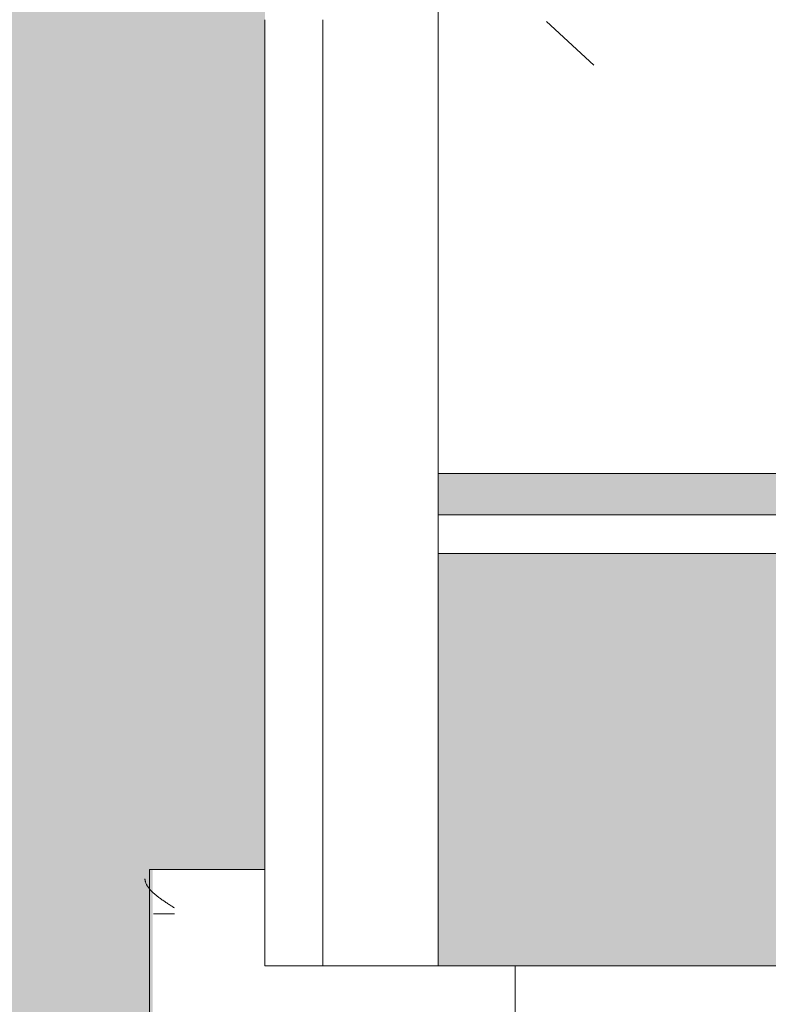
# Model space of a CAD drawing. Header units: millimetres. Extents: x 5980700 to 6194397, y -12939 to 2351883.
# Tile 25 of 124: x 6023785 to 6023979, y 1094 to 1350. Entities that reach past the tile are written whole.
import ezdxf

# ---------------------------------------------------------------- set-up
doc = ezdxf.new("R2010")
doc.units = ezdxf.units.MM
for name, color, linetype, lineweight in [('A-FLOR-PATT', 8, 'Continuous', 18), ('A-GLAZ', 151, 'Continuous', 9), ('A-GLAZ-SILL', 1, 'Continuous', 9), ('A-WALL', 113, 'Continuous', 18), ('A-WALL-PATT', 111, 'Continuous', 25), ('S-COLS', 52, 'Continuous', 9)]:
    doc.layers.add(name, color=color, linetype=linetype, lineweight=lineweight)

# ---------------------------------------------------------------- blocks, each defined once
blk = doc.blocks.new('FX-HRT-JANELA_CORRER-4FLS - 270x190cm-4FLS-ALU-3_0cmFolha 5-V61-PLANTA DE CAIMENTO DE PISOS - TÉRREO')
at = {"layer": 'A-GLAZ', "color": 130}
for p, q in [((1349.999999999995, 12.49999999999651), (1329.999999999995, 12.49999999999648)), ((1349.999999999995, -77.49999999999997), (1349.999999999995, 12.49999999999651))]:
    blk.add_line(p, q, dxfattribs=at)
blk = doc.blocks.new('FP_63-PLANTA DE CAIMENTO DE PISOS - TÉRREO')
at = {"layer": 'A-GLAZ-SILL', "color": 90, "lineweight": 5}
blk.add_line((1374.999999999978, 107.4999999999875), (-1375.000000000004, 107.4999999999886), dxfattribs=at)
at = {"layer": 'A-GLAZ-SILL', "lineweight": 5}
for p, q in [((1369.848552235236, 107.4019505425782), (1369.706562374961, 107.2766142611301)), ((1369.990542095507, 107.5218630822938), (1369.848552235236, 107.4019505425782)), ((1370.132531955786, 107.6362504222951), (1369.990542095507, 107.5218630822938)), ((1370.274521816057, 107.7450157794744), (1370.132531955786, 107.6362504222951)), ((1370.416511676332, 107.8480671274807), (1370.274521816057, 107.7450157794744)), ((1370.558501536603, 107.9453172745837), (1370.416511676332, 107.8480671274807)), ((1370.700491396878, 108.0366839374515), (1370.558501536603, 107.9453172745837)), ((1370.842481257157, 108.1220898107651), (1370.700491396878, 108.0366839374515)), ((1370.984471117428, 108.2014626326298), (1370.842481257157, 108.1220898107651)), ((1371.126460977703, 108.2747352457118), (1370.984471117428, 108.2014626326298)), ((1371.268450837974, 108.3418456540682), (1371.126460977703, 108.2747352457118)), ((1371.410440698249, 108.4027370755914), (1371.268450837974, 108.3418456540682)), ((1371.552430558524, 108.4573579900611), (1371.410440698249, 108.4027370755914)), ((1371.694420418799, 108.5056621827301), (1371.552430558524, 108.4573579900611)), ((1371.836410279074, 108.5476087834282), (1371.694420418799, 108.5056621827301)), ((1371.978400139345, 108.5831623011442), (1371.836410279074, 108.5476087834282)), ((1372.12038999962, 108.6122926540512), (1371.978400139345, 108.5831623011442)), ((1372.262379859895, 108.6349751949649), (1372.12038999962, 108.6122926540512)), ((1372.40436972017, 108.6511907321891), (1372.262379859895, 108.6349751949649)), ((1372.546359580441, 108.6609255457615), (1372.40436972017, 108.6511907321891)), ((1363.441794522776, 100.9916647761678), (1363.44179452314, 106.4169462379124)), ((1367.576714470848, 104.8279180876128), (1367.434724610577, 104.6330392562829)), ((1367.718704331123, 105.0195510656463), (1367.576714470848, 104.8279180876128)), ((1367.860694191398, 105.2077760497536), (1367.718704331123, 105.0195510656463)), ((1368.002684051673, 105.3924337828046), (1367.860694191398, 105.2077760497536)), ((1368.144673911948, 105.5733680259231), (1368.002684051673, 105.3924337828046)), ((1368.286663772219, 105.7504256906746), (1368.144673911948, 105.5733680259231)), ((1368.428653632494, 105.9234569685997), (1368.286663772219, 105.7504256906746)), ((1368.570643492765, 106.0923154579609), (1368.428653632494, 105.9234569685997)), ((1368.712633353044, 106.2568582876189), (1368.570643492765, 106.0923154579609)), ((1368.854623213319, 106.4169462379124), (1368.712633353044, 106.2568582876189)), ((1368.99661307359, 106.5724438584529), (1368.854623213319, 106.4169462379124)), ((1369.138602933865, 106.7232195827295), (1368.99661307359, 106.5724438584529)), ((1369.280592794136, 106.8691458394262), (1369.138602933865, 106.7232195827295)), ((1369.422582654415, 107.0100991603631), (1369.280592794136, 106.8691458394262)), ((1369.564572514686, 107.1459602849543), (1369.422582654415, 107.0100991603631)), ((1369.706562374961, 107.2766142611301), (1369.564572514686, 107.1459602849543)), ((1365.87283614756, 102.3239815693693), (1365.730846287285, 102.1036554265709)), ((1366.014826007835, 102.54318043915), (1365.87283614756, 102.3239815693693)), ((1366.15681586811, 102.7610665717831), (1366.014826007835, 102.54318043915)), ((1366.298805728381, 102.9774556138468), (1366.15681586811, 102.7610665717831)), ((1366.440795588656, 103.19216447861), (1366.298805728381, 102.9774556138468)), ((1366.582785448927, 103.405011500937), (1366.440795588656, 103.19216447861)), ((1366.724775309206, 103.6158165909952), (1366.582785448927, 103.405011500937)), ((1366.866765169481, 103.8244013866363), (1366.724775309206, 103.6158165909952)), ((1367.008755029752, 104.0305894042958), (1366.866765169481, 103.8244013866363)), ((1367.150744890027, 104.2342061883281), (1367.008755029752, 104.0305894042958)), ((1367.292734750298, 104.4350794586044), (1367.150744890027, 104.2342061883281)), ((1367.434724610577, 104.6330392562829), (1367.292734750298, 104.4350794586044)), ((1365.162886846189, 101.2148174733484), (1365.020896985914, 100.9916647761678)), ((1365.30487670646, 101.4377813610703), (1365.162886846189, 101.2148174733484)), ((1365.446866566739, 101.6603677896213), (1365.30487670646, 101.4377813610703)), ((1365.58885642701, 101.8823884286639), (1365.446866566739, 101.6603677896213)), ((1365.730846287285, 102.1036554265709), (1365.58885642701, 101.8823884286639))]:
    blk.add_line(p, q, dxfattribs=at)
blk = doc.blocks.new('CC_PEITORIL - PEITORIL-V62-PLANTA DE CAIMENTO DE PISOS - TÉRREO')
at = {"layer": 'A-GLAZ-SILL', "lineweight": 5}
h = blk.add_hatch(dxfattribs=at)
h.set_pattern_fill('FP_84', color=256, style=0, pattern_type=2)
h.set_pattern_definition([(270, (245.842, -16549.116), (101.6, -406.4), [33.528, -271.272, 33.528, -271.272, -1625.6]), (270, (245.842, -16549.116), (101.6, -406.4), [-609.6, 33.528, -576.072, 33.528, -271.272, -711.2]), (270, (245.842, -16549.116), (101.6, -406.4), [-1524, 33.528, -169.672, 33.528, -474.472]), (29.99999999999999, (296.642, -16701.516), (301.1527240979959, 291.1881810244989), [33.528, -271.272, 33.528, -271.272, -1625.6]), (29.99999999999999, (296.642, -16701.516), (301.1527240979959, 291.1881810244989), [-609.6, 33.528, -576.072, 33.528, -271.272, -711.2]), (29.99999999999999, (296.642, -16701.516), (301.1527240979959, 291.1881810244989), [-1524, 33.528, -169.672, 33.528, -474.472]), (150, (499.842, -16752.316), (-402.7527240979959, 115.211818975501), [33.528, -271.272, 33.528, -271.272, -1625.6]), (150, (499.842, -16752.316), (-402.7527240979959, 115.211818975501), [-609.6, 33.528, -576.072, 33.528, -271.272, -711.2]), (150, (499.842, -16752.316), (-402.7527240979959, 115.211818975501), [-1524, 33.528, -169.672, 33.528, -474.472])])
h.paths.add_polyline_path([(-1375.000000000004, 77.50000000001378), (-1350.000000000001, 77.50000000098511), (-1350.000000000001, 12.50000000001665), (1349.999999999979, 12.50000000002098), (1349.999999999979, 77.50000000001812), (1374.999999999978, 77.50000000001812), (1374.999999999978, 100.9916647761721), (-1375.000000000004, 100.9916647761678)])
h = blk.add_hatch(dxfattribs=at)
h.set_pattern_fill('FP_85', color=256, style=0, pattern_type=2)
h.set_pattern_definition([(126.87, (1833.342, -17184.116), (3175.008507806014, -4762.494328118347), [793.75, -7143.75]), (116.565, (1357.092, -18136.616), (-1587.499067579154, 1587.501456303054), [1774.879, -1774.879]), (108.435, (563.342, -18136.616), (-1587.502903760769, 3174.997452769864), [1004.024, -4016.092])])
h.paths.add_polyline_path([(-1375.000000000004, 77.50000000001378), (-1350.000000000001, 77.50000000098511), (-1350.000000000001, 12.50000000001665), (1349.999999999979, 12.50000000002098), (1349.999999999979, 77.50000000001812), (1374.999999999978, 77.50000000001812), (1374.999999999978, 100.9916647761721), (-1375.000000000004, 100.9916647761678)])
at = {"layer": 'A-GLAZ-SILL', "color": 90, "lineweight": 5}
for p, q in [((1374.999999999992, 107.4999999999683), (1374.999999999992, 100.991664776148)), ((1374.999999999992, 77.50000000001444), (1374.999999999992, 100.9916647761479))]:
    blk.add_line(p, q, dxfattribs=at)
at = {"layer": 'A-GLAZ', "color": 90, "lineweight": 5}
blk.add_blockref('FP_63-PLANTA DE CAIMENTO DE PISOS - TÉRREO', (0, 0), dxfattribs=at)
blk = doc.blocks.new('FX-PNC-PILAR-TP2 - FX-PNC-PILAR-TP01-4296264-PLANTA DE CAIMENTO DE PISOS - TÉRREO')
at = {"layer": 'A-WALL-PATT', "lineweight": 5}
h = blk.add_hatch(dxfattribs=at)
h.set_pattern_fill('FP_108', color=135, style=0, pattern_type=2)
h.set_pattern_definition([(49.99999999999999, (2e-05, -3e-05), (364.3679291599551, -31.87829433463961), [38.1, -419.1]), (355, (2e-05, -3e-05), (-70.48585119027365, 382.1133031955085), [30.48, -335.28]), (100.451, (30.364, -2.657), (293.8850033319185, 350.2333756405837), [32.38, -356.18]), (46.184, (2e-05, 101.6), (542.1584806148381, -84.08582678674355), [57.15, -628.65]), (96.636, (45.18, 94.59299999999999), (474.8048986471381, 494.8554198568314), [48.57, -534.27]), (351.184, (2e-05, 101.6), (474.8101998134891, 494.8500824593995), [45.72, -502.92]), (21, (50.8, 76.2), (303.2284677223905, -204.530461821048), [38.1, -419.1]), (326, (50.8, 76.2), (123.6038908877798, 368.3760440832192), [30.48, -335.28]), (71.45100000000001, (76.069, 59.15600000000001), (426.8341253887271, 163.8427355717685), [32.38, -356.18]), (37.50000000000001, (2e-05, -3e-05), (6.176645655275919, 169.1101515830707), [16.764, -314.452, 16.764, -323.596, -336.55]), (37.50000000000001, (2e-05, -3e-05), (6.176645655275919, 169.1101515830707), [-671.576, 16.764, -319.786]), (7.499999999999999, (2e-05, -3e-05), (133.63887623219, 200.3614940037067), [16.764, -177.292, 16.764, -306.832, -128.27]), (7.499999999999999, (2e-05, -3e-05), (133.63887623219, 200.3614940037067), [-517.6519999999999, 16.764, -111.506]), (327.5, (-113.284, -3e-05), (271.1818188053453, -11.45836264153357), [16.764, -110.236, 16.764, -379.476, -525.78]), (327.5, (-113.284, -3e-05), (271.1818188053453, -11.45836264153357), [-523.24, 16.764, -509.016]), (317.5, (-164.084, -3e-05), (296.2585102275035, 50.85284694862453), [16.764, -148.336, 16.764, -246.38, -373.38]), (317.5, (-164.084, -3e-05), (296.2585102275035, 50.85284694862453), [-428.244, 16.764, -356.616])])
h.paths.add_polyline_path([(-16456.61587018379, 1211.158178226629), (-16315.61664668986, 1211.158178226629), (-16315.61664668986, 1477.158178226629), (-16581.61301173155, 1477.150365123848), (-16581.61301173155, 1467.158178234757), (-16325.61664668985, 1467.158178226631), (-16325.61664668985, 1456.45817822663), (-16437.56664668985, 1456.45817822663), (-16445.13268924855, 1453.324220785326), (-16448.26664668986, 1445.758178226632), (-16448.26664668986, 1242.558178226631), (-16445.13268924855, 1234.992135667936), (-16437.56664668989, 1231.858178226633), (-16325.61664668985, 1231.858178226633), (-16325.61664668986, 1221.158178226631), (-16581.61301173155, 1221.158178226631), (-16581.61301173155, 1211.158178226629), (-16460.28390427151, 1211.158178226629)])
h.paths.add_polyline_path([(-16469.66301173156, 1231.858178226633), (-16462.09590451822, 1234.994705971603), (-16458.96301173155, 1242.558178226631), (-16458.96664668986, 1445.766953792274), (-16462.10060413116, 1453.324220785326), (-16471.61587018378, 1456.45817822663), (-16581.61301173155, 1456.45817822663), (-16581.61301173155, 1231.858178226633), (-16491.61587018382, 1231.858178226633)])
at = {"layer": 'A-WALL', "color": 130, "lineweight": 9}
for p, q in [((-16581.61301173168, 1456.458178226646), (-16581.61301173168, 1231.858178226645)), ((-16581.61301173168, 1231.858178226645), (-16469.66301173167, 1231.858178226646)), ((-16462.2535164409, 1221.158178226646), (-16581.61301173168, 1221.158178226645)), ((-16581.61301173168, 1221.158178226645), (-16581.61301173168, 1211.158178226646)), ((-16581.61301173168, 1211.158178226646), (-16460.28390427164, 1211.158178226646))]:
    blk.add_line(p, q, dxfattribs=at)
blk = doc.blocks.new('BE-PMSa-MOD-ARQ-CONEXAODOFUTURO-EX-000-R_rvt-1-PLANTA DE CAIMENTO DE PISOS - TÉRREO')
at = {"layer": 'A-FLOR-PATT', "lineweight": 5}
h = blk.add_hatch(dxfattribs=at)
h.set_pattern_fill('FP_2', color=135, style=0, pattern_type=2)
h.set_pattern_definition([(0, (0, 0), (812.8, 203.2), [33.528, -576.072, 33.528, -576.072, -3251.2]), (0, (0, 0), (812.8, 203.2), [-1219.2, 33.528, -1185.672, 33.528, -576.072, -1422.4]), (0, (0, 0), (812.8, 203.2), [-3048, 33.528, -372.872, 33.528, -982.472]), (120, (304.8, 101.6), (-582.3763620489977, 602.3054481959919), [33.52799999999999, -576.0719999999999, 33.52799999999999, -576.0719999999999, -3251.199999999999]), (120, (304.8, 101.6), (-582.3763620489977, 602.3054481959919), [-1219.2, 33.52799999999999, -1185.672, 33.52799999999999, -576.0719999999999, -1422.4]), (120, (304.8, 101.6), (-582.3763620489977, 602.3054481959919), [-3048, 33.52799999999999, -372.8719999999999, 33.52799999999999, -982.4719999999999]), (240, (406.4, 508), (-230.4236379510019, -805.5054481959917), [33.528, -576.072, 33.528, -576.072, -3251.2]), (240, (406.4, 508), (-230.4236379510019, -805.5054481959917), [-1219.2, 33.528, -1185.672, 33.528, -576.072, -1422.4]), (240, (406.4, 508), (-230.4236379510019, -805.5054481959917), [-3048, 33.528, -372.872, 33.528, -982.472])])
h.paths.add_polyline_path([(13153.13200708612, -10125.84100563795), (14705.38782324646, -10125.84100563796), (14705.38782324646, -9779.8857164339), (14699.38782324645, -9779.8857164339), (14699.38782324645, -9763.237570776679), (14681.68558745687, -9763.757413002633), (14670.96395493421, -9768.482704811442), (14665.88782324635, -9780.73757077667), (14665.88782324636, -9856.278958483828), (14670.73620676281, -9865.0681674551), (14677.45883342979, -9868.493127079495), (14678.38782324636, -9869.242380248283), (14678.38782324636, -9881.040871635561), (14674.1436913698, -9882.10035906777), (14663.09686027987, -9878.012306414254), (14654.48340806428, -9869.156476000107), (14652.0250349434, -9859.981702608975), (14651.89263271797, -9855.73757077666), (14650.88782324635, -9855.73757077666), (14651.89263271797, -9780.73757077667), (14653.73085252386, -9770.127241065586), (14655.24199762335, -9764.487570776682), (14667.13782324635, -9752.591745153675), (14683.38782324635, -9748.23757077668), (14699.38782324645, -9748.23757077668), (14699.38782324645, -9731.589425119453), (14705.38782324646, -9731.589425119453), (14705.38782324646, -9705.737570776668), (14755.38782324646, -9705.737570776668), (14755.38782324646, -9754.737570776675), (14795.38782324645, -9754.737570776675), (14796.02424042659, -9756.737570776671), (14812.38782324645, -9756.737570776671), (14811.36426821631, -9815.737570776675), (14810.34779546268, -9815.737570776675), (14811.47778338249, -9818.171971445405), (14811.43015556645, -9819.291362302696), (14811.44856252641, -9820.918341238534), (14827.38782324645, -9827.197475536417), (14827.38782324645, -10125.84100563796), (21231.38515489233, -10125.84100563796), (21231.38515489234, 5919.158994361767), (12003.88515489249, 5918.472013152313), (12003.8851548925, 5447.158205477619), (12268.88333741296, 5447.158205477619), (12268.88333741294, 4674.158994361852), (15653.88333741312, 4674.158994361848), (15653.88333741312, 5447.158205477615), (15923.88333741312, 5447.15820547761), (15923.88333741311, 4674.158994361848), (19999.38682609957, 4674.158994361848), (19999.38682609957, 5447.158205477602), (20269.38682609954, 5447.158205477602), (20269.38682609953, 4280.731645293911), (20299.38682609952, 4280.731645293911), (20298.51487451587, 1530.731645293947), (20269.38682609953, 1530.731645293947), (20269.38682609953, 1143.558994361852), (20299.38682609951, 1143.558994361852), (20298.51487451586, -1606.441005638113), (20269.38682609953, -1606.441005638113), (20269.38682609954, -2040.191005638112), (20299.38682609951, -2040.191005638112), (20298.51487451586, -4790.191005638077), (20269.38682609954, -4790.191005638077), (20269.38682609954, -5273.941005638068), (20299.38682609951, -5273.941005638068), (20298.51487451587, -8023.941005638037), (20269.38682609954, -8023.941005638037), (20269.38682609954, -9308.841005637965), (19999.38682609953, -9308.841005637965), (19999.38682609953, -8513.841794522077), (19913.38333741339, -8513.841794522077), (19913.38333741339, -8347.825683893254), (19635.38599049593, -8347.825683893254), (19635.38599049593, -8377.825683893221), (16285.38599049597, -8376.953732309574), (16285.38599049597, -8347.825683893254), (15971.88333741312, -8347.825683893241), (15971.88333741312, -8513.84179452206), (15921.38515489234, -8513.84179452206), (15921.38515489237, -9312.594001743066), (15651.38515489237, -9312.594001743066), (15651.3851548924, -8513.84179452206), (15603.38515489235, -8513.841794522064), (15603.38515489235, -8377.825683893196), (12316.88333741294, -8377.82568389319), (12316.88333741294, -8513.841794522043), (12268.88333741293, -8513.841794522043), (12268.88333741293, -9312.59400174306), (11998.88333741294, -9312.59400174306), (11998.88333741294, -8513.841794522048), (11950.88333741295, -8513.841794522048), (11950.88333741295, -8347.825683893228), (11867.63333741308, -8347.825683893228), (11867.63333741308, -8377.82568389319), (8517.633337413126, -8376.953732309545), (8517.633337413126, -8347.825683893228), (8434.383337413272, -8347.825683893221), (8434.383337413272, -8468.841794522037), (8419.38333741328, -8468.841794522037), (8419.38333741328, -8498.841794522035), (8434.383337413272, -8498.841794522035), (8434.383337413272, -8513.841794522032), (8386.383337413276, -8513.841794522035), (8386.383337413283, -9312.594001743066), (8116.383337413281, -9312.594001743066), (8116.383337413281, -9125.841005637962), (2121.38333741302, -9125.841005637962), (2121.38333741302, -9312.594001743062), (1851.383337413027, -9312.594001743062), (1851.383337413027, -9125.841005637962), (-4143.616662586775, -9125.841005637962), (-4143.616662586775, -9312.594001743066), (-4413.616662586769, -9312.594001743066), (-4413.616662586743, -8513.841794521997), (-4461.61666258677, -8513.841794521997), (-4461.61666258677, -8498.841794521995), (-4446.616662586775, -8498.841794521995), (-4446.616662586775, -8468.841794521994), (-4461.61666258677, -8468.841794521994), (-4461.61666258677, -8347.825683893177), (-4547.366662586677, -8347.825683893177), (-4547.366662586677, -8377.825683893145), (-7897.36666258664, -8376.953732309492), (-7897.36666258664, -8347.825683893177), (-7983.116662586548, -8347.825683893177), (-7983.116662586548, -8513.841794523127), (-8031.114845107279, -8513.841794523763), (-8031.114845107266, -9308.841005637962), (-8301.114845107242, -9308.841005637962), (-8301.114845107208, -8513.84179452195), (-8349.116662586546, -8513.841794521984), (-8349.116662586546, -8347.825683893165), (-8354.864845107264, -8347.825683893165), (-8354.864845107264, -8377.825683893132), (-11704.86484510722, -8376.953732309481), (-11704.86484510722, -8347.825683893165), (-11710.61666258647, -8347.825683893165), (-11710.61666258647, -8513.841794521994), (-11758.61484510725, -8513.841794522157), (-11758.61484510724, -9308.841005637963), (-12028.61484510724, -9308.841005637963), (-12028.61484510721, -8513.841794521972), (-12076.61666258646, -8513.841794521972), (-12076.61666258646, -8347.825683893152), (-12498.61666258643, -8347.825683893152), (-12498.61666258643, -8377.82568389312), (-15848.61666258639, -8376.953732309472), (-15848.61666258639, -8347.825683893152), (-16270.61666258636, -8347.82568389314), (-16270.61666258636, -8513.841794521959), (-16356.6158860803, -8513.84179452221), (-16356.61588608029, -9308.841005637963), (-16626.61588608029, -9308.841005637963), (-16626.61588608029, -7987.079408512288), (-16656.61588608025, -7987.079408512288), (-16655.74393449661, -5237.079408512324), (-16626.61588608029, -5237.079408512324), (-16626.61588608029, -4803.341005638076), (-16656.61588608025, -4803.341005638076), (-16655.7439344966, -2053.341005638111), (-16626.61588608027, -2053.341005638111), (-16626.61588608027, -1620.841794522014), (-16656.61588608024, -1620.841794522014), (-16655.74393449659, 1129.158205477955), (-16626.61588608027, 1129.158205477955), (-16626.61588608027, 1534.158205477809), (-16656.61588608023, 1534.158205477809), (-16655.74393449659, 4284.158205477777), (-16626.61588608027, 4284.158205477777), (-16626.61588608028, 5479.158994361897), (-16356.61588608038, 5479.158994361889), (-16356.61588608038, 4674.158994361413), (-12028.61666258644, 4674.158994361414), (-12028.61666258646, 5447.158205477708), (-11733.61666258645, 5446.941285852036), (-11733.61666258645, 4674.158994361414), (-8301.114845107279, 4674.158994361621), (-8301.114845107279, 5447.158205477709), (-8031.114845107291, 5447.158205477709), (-8031.114845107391, 5919.158994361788), (-17588.61484510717, 5919.158994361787), (-17588.6148451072, -10125.84100563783), (8442.166919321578, -10125.84100563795)])
h.paths.add_polyline_path([(14664.88301377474, -9780.73757077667), (14665.63226694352, -9779.779781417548), (14664.44050548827, -9775.73581322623)])
h.paths.add_polyline_path([(-16089.6590788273, -8758.10531785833), (-16115.54098333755, -8754.697900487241), (-16139.6590788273, -8744.707858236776), (-16160.36975694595, -8728.815995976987), (-16176.26161920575, -8708.105317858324), (-16186.2516614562, -8683.987222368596), (-16189.6590788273, -8658.105317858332), (-16186.2516614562, -8632.223413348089), (-16176.26161920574, -8608.105317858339), (-16160.36975694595, -8587.39463973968), (-16139.6590788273, -8571.502777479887), (-16115.54098333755, -8561.512735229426), (-16089.6590788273, -8558.105317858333), (-16063.77717431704, -8561.512735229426), (-16039.65907882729, -8571.502777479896), (-16018.94840070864, -8587.394639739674), (-16003.05653844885, -8608.105317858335), (-15993.06649619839, -8632.22341334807), (-15989.6590788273, -8658.105317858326), (-15993.06649619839, -8683.987222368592), (-16003.05653844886, -8708.10531785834), (-16018.94840070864, -8728.815995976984), (-16039.65907882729, -8744.707858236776), (-16063.77717431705, -8754.697900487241)])
h.paths.add_polyline_path([(19732.71217533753, -8754.668450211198), (19706.83027082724, -8751.260990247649), (19682.71217533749, -8741.270823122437), (19660.00862136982, -8722.781563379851), (19646.10963495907, -8704.667825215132), (19636.11959270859, -8680.54942825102), (19632.71217533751, -8648.664394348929), (19632.71217533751, -8622.782813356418), (19636.11959270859, -8596.901232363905), (19646.10963495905, -8572.783438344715), (19662.00149721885, -8552.073019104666), (19682.71217533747, -8536.181355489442), (19706.83027082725, -8526.191438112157), (19732.7121753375, -8522.784063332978), (19758.59407984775, -8526.191438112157), (19782.71217533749, -8536.181355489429), (19803.42285345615, -8552.073019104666), (19819.31471571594, -8572.783438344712), (19829.30475796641, -8596.901232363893), (19832.7121753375, -8628.39034617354), (19832.7121753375, -8654.66720021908), (19827.88084468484, -8683.987101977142), (19816.67739151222, -8708.104895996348), (19803.42285345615, -8725.378762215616), (19782.71217533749, -8741.27082312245), (19758.59407984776, -8751.260990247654)])
h.paths.add_polyline_path([(15648.38515489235, -8468.841794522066), (15650.88333741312, -8468.841794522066), (15650.88333741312, -8347.825683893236), (15648.38515489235, -8347.825683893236), (15648.38515489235, -8375.919436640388)])
h.paths.add_polyline_path([(-15957.766248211, 4689.65210732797), (-15964.016248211, 4691.326789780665), (-15966.60508297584, 4693.313272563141), (-15969.84032103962, 4698.916869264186), (-15969.84032103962, 4705.387345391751), (-15966.60508297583, 4710.990942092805), (-15961.00148627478, 4714.226180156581), (-15954.53101014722, 4714.226180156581), (-15948.92741344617, 4710.990942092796), (-15945.69217538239, 4705.387345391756), (-15945.69217538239, 4698.916869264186), (-15948.92741344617, 4693.313272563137), (-15954.53101014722, 4690.078034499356)])
h.paths.add_polyline_path([(19572.98503538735, 4699.192323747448), (19566.73503538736, 4700.867006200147), (19564.14620062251, 4702.853488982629), (19560.91096255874, 4708.45708568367), (19560.91096255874, 4714.927561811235), (19564.14620062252, 4720.531158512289), (19569.74979732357, 4723.766396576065), (19576.22027345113, 4723.766396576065), (19581.82387015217, 4720.53115851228), (19585.05910821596, 4714.927561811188), (19585.05910821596, 4708.457085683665), (19581.82387015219, 4702.853488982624), (19576.22027345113, 4699.618250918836)])
h.paths.add_polyline_path([(19732.7121753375, 4730.240264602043), (19706.83027082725, 4733.647681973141), (19682.7121753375, 4743.637724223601), (19662.00149721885, 4759.529586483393), (19646.10963495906, 4780.240264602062), (19636.11959270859, 4804.358360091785), (19632.71217533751, 4830.240264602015), (19636.11959270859, 4856.122169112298), (19646.10963495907, 4880.240264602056), (19662.00149721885, 4900.950942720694), (19682.7121753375, 4916.84280498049), (19706.83027082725, 4926.832847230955), (19732.7121753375, 4930.240264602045), (19758.59407984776, 4926.832847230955), (19782.71217533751, 4916.842804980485), (19803.42285345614, 4900.950942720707), (19819.31471571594, 4880.240264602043), (19829.30475796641, 4856.122169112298), (19832.7121753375, 4830.24026460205), (19829.30475796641, 4804.358360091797), (19819.31471571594, 4780.240264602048), (19803.42285345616, 4759.529586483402), (19782.71217533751, 4743.63772422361), (19758.59407984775, 4733.647681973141)])
h.paths.add_polyline_path([(-16089.6590788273, 4736.408178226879), (-16115.54098333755, 4739.815595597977), (-16139.6590788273, 4749.805637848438), (-16160.36975694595, 4765.697500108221), (-16176.26161920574, 4786.408178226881), (-16186.2516614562, 4810.526273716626), (-16189.6590788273, 4836.408178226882), (-16186.2516614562, 4862.29008273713), (-16176.26161920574, 4886.408178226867), (-16160.36975694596, 4907.118856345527), (-16139.6590788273, 4923.010718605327), (-16115.54098333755, 4933.000760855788), (-16089.6590788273, 4936.408178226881), (-16063.77717431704, 4933.000760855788), (-16039.6590788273, 4923.010718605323), (-16018.94840070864, 4907.118856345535), (-16003.05653844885, 4886.408178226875), (-15993.06649619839, 4862.29008273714), (-15989.6590788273, 4836.408178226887), (-15993.06649619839, 4810.526273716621), (-16003.05653844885, 4786.408178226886), (-16018.94840070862, 4765.697500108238), (-16039.6590788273, 4749.805637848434), (-16063.77717431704, 4739.815595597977)])
at = {"layer": 'A-WALL-PATT', "lineweight": 5}
h = blk.add_hatch(dxfattribs=at)
h.set_pattern_fill('FP_9', color=135, style=0, pattern_type=2)
h.set_pattern_definition([(49.99999999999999, (0, 0), (728.73650110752, -63.75582262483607), [76.2, -838.2]), (355, (0, 0), (-140.9716152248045, 764.2276025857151), [60.96, -670.56]), (100.451, (60.728, -5.313), (587.770006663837, 700.4667512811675), [64.76, -712.36]), (46.184, (0, 203.2), (1084.316239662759, -168.1709612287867), [114.3, -1257.3]), (96.636, (90.36, 189.186), (949.6099128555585, 989.7098464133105), [97.14, -1068.54]), (351.184, (0, 203.2), (949.620552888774, 989.7011531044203), [91.44, -1005.84]), (21, (101.6, 152.4), (606.4578690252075, -409.0605652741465), [76.2, -838.2]), (326, (101.6, 152.4), (247.208340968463, 736.752917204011), [60.96, -670.56]), (71.45100000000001, (152.138, 118.312), (853.6682507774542, 327.6854711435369), [64.76, -712.36]), (37.50000000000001, (0, 0), (12.35469342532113, 338.2201185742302), [33.528, -628.904, 33.528, -647.192, -673.1]), (37.50000000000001, (0, 0), (12.35469342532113, 338.2201185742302), [-1343.152, 33.528, -639.572]), (7.499999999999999, (0, 0), (267.2788744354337, 400.7221270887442), [33.528, -354.584, 33.528, -613.664, -256.54]), (7.499999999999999, (0, 0), (267.2788744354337, 400.7221270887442), [-1035.304, 33.528, -223.012]), (327.5, (-226.568, 0), (542.363331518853, -22.91534459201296), [33.528, -220.472, 33.528, -758.952, -1051.56]), (327.5, (-226.568, 0), (542.363331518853, -22.91534459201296), [-1046.48, 33.528, -1018.032]), (317.5, (-328.168, 0), (592.5169587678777, 101.7071067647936), [33.528, -296.672, 33.528, -492.76, -746.76]), (317.5, (-328.168, 0), (592.5169587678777, 101.7071067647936), [-856.488, 33.528, -713.232])])
h.paths.add_polyline_path([(-16626.61588608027, -1835.841005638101), (-16611.61588608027, -1835.046409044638), (-16611.61588608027, -1595.841794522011), (-16626.61588608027, -1595.841794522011), (-16626.61588608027, -1835.046409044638)])
h.paths.add_polyline_path([(-16626.61588608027, 1104.158205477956), (-16611.61588608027, 1104.158205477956), (-16611.61588608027, 1349.658913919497), (-16626.61588608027, 1349.658913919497), (-16626.61588608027, 1129.158205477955)])
h = blk.add_hatch(color=57, dxfattribs=at)
h.paths.add_polyline_path([(-16581.61302762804, -1702.84179452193), (-16491.6158860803, -1702.84179452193), (-16491.6158860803, -1595.841794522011), (-16581.61588608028, -1595.841794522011), (-16581.61460212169, -1643.904017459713)])
h.paths.add_polyline_path([(-16543.61484510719, 1104.158205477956), (-16491.6158860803, 1104.158205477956), (-16491.6158860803, 1211.158205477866), (-16581.61588608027, 1211.158205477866), (-16581.61588608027, 1104.158205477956), (-16561.61588608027, 1104.158205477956)])
at = {"layer": 'S-COLS', "lineweight": 5}
blk.add_hatch(color=256, dxfattribs=at).paths.add_polyline_path([(-16543.61484510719, 1221.158205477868), (-16325.61666258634, 1221.158205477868), (-16325.61666258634, 1231.85820547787), (-16437.56666258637, 1231.85820547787), (-16445.13270514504, 1234.992162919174), (-16448.26666258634, 1242.558205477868), (-16448.26666258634, 1445.758205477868), (-16445.13270514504, 1453.324248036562), (-16437.56666258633, 1456.458205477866), (-16325.61666258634, 1456.458205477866), (-16325.61666258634, 1467.158205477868), (-16581.61607243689, 1467.157978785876), (-16581.61302762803, 1456.458205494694), (-16469.66193727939, 1456.457753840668), (-16462.0959204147, 1453.321677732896), (-16458.96302762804, 1444.825053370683), (-16458.96666258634, 1242.549429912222), (-16462.10062002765, 1234.992162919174), (-16469.66193727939, 1231.858657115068), (-16581.61302762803, 1231.85820547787), (-16581.61302762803, 1221.158205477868), (-16565.53407122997, 1221.158205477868)])
at = {"layer": 'A-WALL', "color": 130, "lineweight": 9}
for p, q in [((-16626.6158860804, 1349.658913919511), (-16626.6158860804, 1104.158205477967)), ((-16626.6158860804, 1104.158205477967), (-16561.61588608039, 1104.158205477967))]:
    blk.add_line(p, q, dxfattribs=at)
at = {"layer": 'A-WALL', "color": 90, "lineweight": 5}
for p, q in [((-16611.6158860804, 1104.158205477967), (-16611.6158860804, 1349.658913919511)), ((-16581.6158860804, 1104.158205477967), (-16581.6158860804, 1211.158205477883))]:
    blk.add_line(p, q, dxfattribs=at)
at = {"layer": 'A-WALL', "color": 250, "lineweight": 5}
for p, q in [((-16581.61302762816, 1231.858205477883), (-16581.61302762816, 1349.658913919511)), ((-16581.61302762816, 1221.158205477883), (-16581.61302762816, 1231.858205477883)), ((-16581.61302762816, 1211.158205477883), (-16581.61302762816, 1221.158205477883)), ((-16491.6158860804, 1211.158205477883), (-16581.61302762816, 1211.158205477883))]:
    blk.add_line(p, q, dxfattribs=at)
at = {"layer": 'S-COLS', "color": 90, "lineweight": 5}
for p, q in [((-16469.66666258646, 1231.858205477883), (-16581.61666258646, 1231.858205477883)), ((-16581.61666258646, 1231.858205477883), (-16581.61666258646, 1221.158205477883)), ((-16581.61666258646, 1221.158205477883), (-16325.61666258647, 1221.158205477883))]:
    blk.add_line(p, q, dxfattribs=at)
at = {"layer": 'A-GLAZ', "color": 250, "lineweight": 5, "rotation": 89.99999999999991}
for name in ['CC_PEITORIL - PEITORIL-V62-PLANTA DE CAIMENTO DE PISOS - TÉRREO', 'FX-HRT-JANELA_CORRER-4FLS - 270x190cm-4FLS-ALU-3_0cmFolha 5-V61-PLANTA DE CAIMENTO DE PISOS - TÉRREO']:
    blk.add_blockref(name, (-16549.1158860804, -245.8417945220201), dxfattribs=at)
at = {"layer": 'A-WALL', "color": 250, "lineweight": 5}
blk.add_blockref('FX-PNC-PILAR-TP2 - FX-PNC-PILAR-TP01-4296264-PLANTA DE CAIMENTO DE PISOS - TÉRREO', (-1.589655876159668e-05, 2.72512435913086e-05), dxfattribs=at)

msp = doc.modelspace()

# ---------------------------------------------------------------- block references
at = {"lineweight": 5}
msp.add_blockref('BE-PMSa-MOD-ARQ-CONEXAODOFUTURO-EX-000-R_rvt-1-PLANTA DE CAIMENTO DE PISOS - TÉRREO', (6040474.816446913, 0), dxfattribs=at)

doc.saveas('drawing.dxf')
